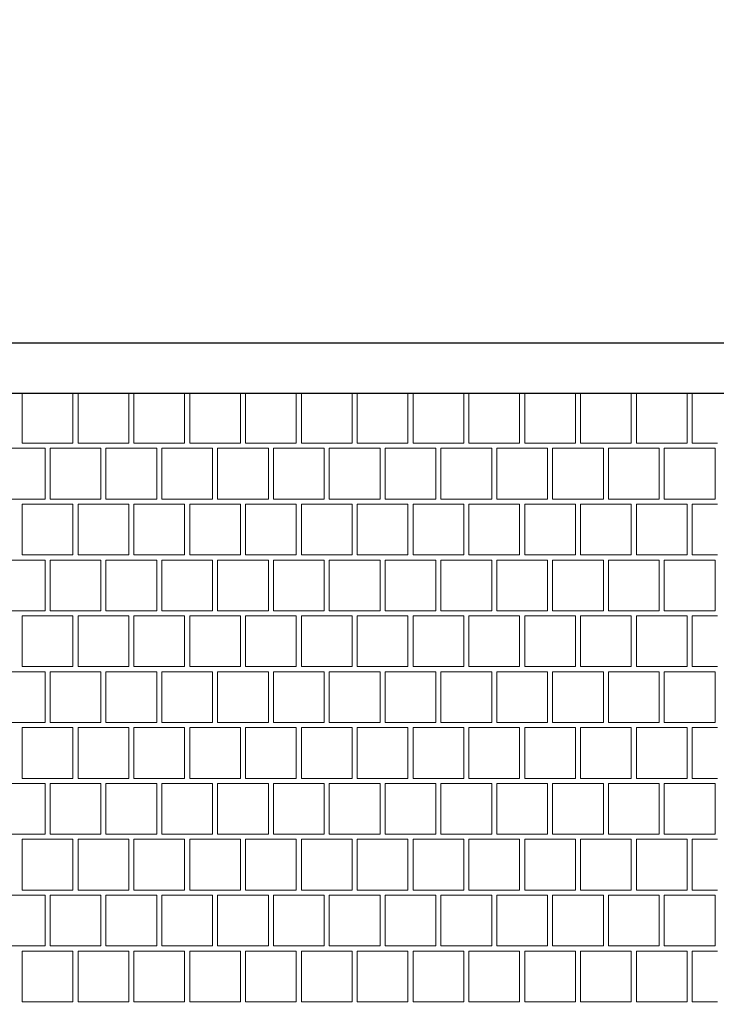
# Model space of a CAD drawing. Header units: millimetres. Extents: x -126271 to -88962, y -179170 to 5194.
# Tile 65 of 66: x -120935 to -119549, y -90371 to -88413. Entities that reach past the tile are written whole.
import ezdxf

# ---------------------------------------------------------------- set-up
doc = ezdxf.new("R2010")
doc.units = ezdxf.units.MM
doc.header["$MEASUREMENT"] = 0
for name, color, linetype, lineweight, true_color in [('Nowe_2D - Rysunki i Obrazki_Nr_pióra__105', 7, 'Continuous', 13, 0xcccccc), ('Nowe_2D - Rysunki i Obrazki_Nr_pióra__61', 7, 'Continuous', 18, 0x6a6a6a), ('Nowe_Wymiarowanie - Ogólne_Nr_pióra__81', 7, 'Continuous', 13, 0x6a6a6a)]:
    doc.layers.add(name, color=color, linetype=linetype, lineweight=lineweight, true_color=true_color)
doc.layers.add('Nowe_2D - Rysunki i Obrazki_Nr_pióra__22', color=8, linetype='Continuous', lineweight=25)
doc.layers.add('Nowe_Wymiarowanie - Ogólne_Nr_pióra__42', color=8, linetype='Continuous', lineweight=25)
doc.layers.add('Nowe_Wymiarowanie - Ogólne', color=7, linetype='Continuous')
doc.styles.add('STYL_AUTOMATYCZNY_1', font='arial.ttf')
doc.dimstyles.new('STYL_AUTOMATYCZNY__1', dxfattribs={"dimtxt": 150, "dimasz": 47.5, "dimexe": 0.18, "dimexo": 0.0625, "dimgap": 0, "dimtad": 1, "dimtih": 1, "dimtoh": 1, "dimdec": 0, "dimlfac": 0.1, "dimzin": 0, "dimdsep": 46, "dimtxsty": 'STYL_AUTOMATYCZNY_1', "dimblk": 'ARROWHEAD_6', "dimblk1": 'ARROWHEAD_6', "dimblk2": 'ARROWHEAD_6', "dimcen": 0.09, "dimse1": 1, "dimse2": 1, "dimclrd": 256, "dimclre": 256, "dimclrt": 8, "dimazin": 0, "dimtfac": 1, "dimtdec": 4, "dimtmove": 0, "dimatfit": 3, "dimfxl": 0, "dimtolj": 1, "dimtzin": 0, "dimarcsym": 0})

# ---------------------------------------------------------------- blocks, each defined once
blk = doc.blocks.new('*X78')
at = {"layer": 'Nowe_2D - Rysunki i Obrazki_Nr_pióra__105', "color": 254, "linetype": 'Continuous', "lineweight": 13, "true_color": 0xcccccc}
for p, q in [((-120930.1, -89255.3), (-120930.1, -89156.6)), ((-120829.1, -89255.3), (-120829.1, -89156.6)), ((-120819, -89156.6), (-120819, -89255.3)), ((-120718, -89255.3), (-120718, -89156.6)), ((-120707.9, -89255.3), (-120707.9, -89156.6)), ((-120606.9, -89255.3), (-120606.9, -89156.6)), ((-120596.8, -89156.6), (-120596.8, -89255.3)), ((-120495.8, -89255.3), (-120495.8, -89156.6)), ((-120485.7, -89255.3), (-120485.7, -89156.6)), ((-120384.7, -89255.3), (-120384.7, -89156.6)), ((-120374.6, -89156.6), (-120374.6, -89255.3)), ((-120273.6, -89255.3), (-120273.6, -89156.6)), ((-120263.5, -89255.3), (-120263.5, -89156.6)), ((-120162.5, -89255.3), (-120162.5, -89156.6)), ((-120152.4, -89156.6), (-120152.4, -89255.3)), ((-120051.4, -89255.3), (-120051.4, -89156.6)), ((-120041.3, -89255.3), (-120041.3, -89156.6)), ((-119940.3, -89255.3), (-119940.3, -89156.6)), ((-119930.2, -89156.6), (-119930.2, -89255.3)), ((-119829.2, -89255.3), (-119829.2, -89156.6)), ((-119819.1, -89255.3), (-119819.1, -89156.6)), ((-119718.1, -89255.3), (-119718.1, -89156.6)), ((-119708, -89156.6), (-119708, -89255.3)), ((-119607, -89255.3), (-119607, -89156.6)), ((-119596.9, -89255.3), (-119596.9, -89156.6)), ((-120879.6, -89255.3), (-120930.1, -89255.3)), ((-120879.6, -89255.3), (-120829.1, -89255.3)), ((-120819, -89255.3), (-120718, -89255.3)), ((-120657.4, -89255.3), (-120707.9, -89255.3)), ((-120657.4, -89255.3), (-120606.9, -89255.3)), ((-120596.8, -89255.3), (-120495.8, -89255.3)), ((-120435.2, -89255.3), (-120485.7, -89255.3)), ((-120435.2, -89255.3), (-120384.7, -89255.3)), ((-120374.6, -89255.3), (-120273.6, -89255.3)), ((-120213, -89255.3), (-120263.5, -89255.3)), ((-120213, -89255.3), (-120162.5, -89255.3)), ((-120152.4, -89255.3), (-120051.4, -89255.3)), ((-119990.8, -89255.3), (-120041.3, -89255.3)), ((-119990.8, -89255.3), (-119940.3, -89255.3)), ((-119930.2, -89255.3), (-119829.2, -89255.3)), ((-119768.6, -89255.3), (-119819.1, -89255.3)), ((-119768.6, -89255.3), (-119718.1, -89255.3)), ((-119708, -89255.3), (-119607, -89255.3)), ((-119546.4, -89255.3), (-119596.9, -89255.3)), ((-120884.6, -89265.4), (-120985.6, -89265.4)), ((-120884.6, -89366.4), (-120884.6, -89265.4)), ((-120773.5, -89265.4), (-120874.5, -89265.4)), ((-120874.5, -89265.4), (-120874.5, -89366.4)), ((-120773.5, -89366.4), (-120773.5, -89265.4)), ((-120662.4, -89265.4), (-120763.4, -89265.4)), ((-120763.4, -89265.4), (-120763.4, -89366.4)), ((-120662.4, -89366.4), (-120662.4, -89265.4)), ((-120551.3, -89265.4), (-120652.3, -89265.4)), ((-120652.3, -89265.4), (-120652.3, -89366.4)), ((-120551.3, -89366.4), (-120551.3, -89265.4)), ((-120440.2, -89265.4), (-120541.2, -89265.4)), ((-120541.2, -89265.4), (-120541.2, -89366.4)), ((-120440.2, -89366.4), (-120440.2, -89265.4)), ((-120329.1, -89265.4), (-120430.1, -89265.4)), ((-120430.1, -89265.4), (-120430.1, -89366.4)), ((-120329.1, -89366.4), (-120329.1, -89265.4)), ((-120218, -89265.4), (-120319, -89265.4)), ((-120319, -89265.4), (-120319, -89366.4)), ((-120218, -89366.4), (-120218, -89265.4)), ((-120106.9, -89265.4), (-120207.9, -89265.4)), ((-120207.9, -89265.4), (-120207.9, -89366.4)), ((-120106.9, -89366.4), (-120106.9, -89265.4)), ((-119995.8, -89265.4), (-120096.8, -89265.4)), ((-120096.8, -89265.4), (-120096.8, -89366.4)), ((-119995.8, -89366.4), (-119995.8, -89265.4)), ((-119884.7, -89265.4), (-119985.7, -89265.4)), ((-119985.7, -89265.4), (-119985.7, -89366.4)), ((-119884.7, -89366.4), (-119884.7, -89265.4)), ((-119773.6, -89265.4), (-119874.6, -89265.4)), ((-119874.6, -89265.4), (-119874.6, -89366.4)), ((-119773.6, -89366.4), (-119773.6, -89265.4)), ((-119662.5, -89265.4), (-119763.5, -89265.4)), ((-119763.5, -89265.4), (-119763.5, -89366.4)), ((-119662.5, -89366.4), (-119662.5, -89265.4)), ((-119551.4, -89265.4), (-119652.4, -89265.4)), ((-119652.4, -89265.4), (-119652.4, -89366.4)), ((-119551.4, -89366.4), (-119551.4, -89265.4)), ((-120985.6, -89366.4), (-120884.6, -89366.4)), ((-120930.1, -89477.5), (-120930.1, -89376.5)), ((-120930.1, -89376.5), (-120879.6, -89376.5)), ((-120829.1, -89376.5), (-120879.6, -89376.5)), ((-120874.5, -89366.4), (-120773.5, -89366.4)), ((-120829.1, -89477.5), (-120829.1, -89376.5)), ((-120718, -89376.5), (-120819, -89376.5)), ((-120819, -89376.5), (-120819, -89477.5)), ((-120763.4, -89366.4), (-120662.4, -89366.4)), ((-120718, -89477.5), (-120718, -89376.5)), ((-120707.9, -89477.5), (-120707.9, -89376.5)), ((-120707.9, -89376.5), (-120657.4, -89376.5)), ((-120606.9, -89376.5), (-120657.4, -89376.5)), ((-120652.3, -89366.4), (-120551.3, -89366.4)), ((-120606.9, -89477.5), (-120606.9, -89376.5)), ((-120495.8, -89376.5), (-120596.8, -89376.5)), ((-120596.8, -89376.5), (-120596.8, -89477.5)), ((-120541.2, -89366.4), (-120440.2, -89366.4)), ((-120495.8, -89477.5), (-120495.8, -89376.5)), ((-120485.7, -89477.5), (-120485.7, -89376.5)), ((-120485.7, -89376.5), (-120435.2, -89376.5)), ((-120384.7, -89376.5), (-120435.2, -89376.5)), ((-120430.1, -89366.4), (-120329.1, -89366.4)), ((-120384.7, -89477.5), (-120384.7, -89376.5)), ((-120273.6, -89376.5), (-120374.6, -89376.5)), ((-120374.6, -89376.5), (-120374.6, -89477.5)), ((-120319, -89366.4), (-120218, -89366.4)), ((-120273.6, -89477.5), (-120273.6, -89376.5)), ((-120263.5, -89477.5), (-120263.5, -89376.5)), ((-120263.5, -89376.5), (-120213, -89376.5)), ((-120162.5, -89376.5), (-120213, -89376.5)), ((-120207.9, -89366.4), (-120106.9, -89366.4)), ((-120162.5, -89477.5), (-120162.5, -89376.5)), ((-120051.4, -89376.5), (-120152.4, -89376.5)), ((-120152.4, -89376.5), (-120152.4, -89477.5)), ((-120096.8, -89366.4), (-119995.8, -89366.4)), ((-120051.4, -89477.5), (-120051.4, -89376.5)), ((-120041.3, -89477.5), (-120041.3, -89376.5)), ((-120041.3, -89376.5), (-119990.8, -89376.5)), ((-119940.3, -89376.5), (-119990.8, -89376.5)), ((-119985.7, -89366.4), (-119884.7, -89366.4)), ((-119940.3, -89477.5), (-119940.3, -89376.5)), ((-119829.2, -89376.5), (-119930.2, -89376.5)), ((-119930.2, -89376.5), (-119930.2, -89477.5)), ((-119874.6, -89366.4), (-119773.6, -89366.4)), ((-119829.2, -89477.5), (-119829.2, -89376.5)), ((-119819.1, -89477.5), (-119819.1, -89376.5)), ((-119819.1, -89376.5), (-119768.6, -89376.5)), ((-119718.1, -89376.5), (-119768.6, -89376.5)), ((-119763.5, -89366.4), (-119662.5, -89366.4)), ((-119718.1, -89477.5), (-119718.1, -89376.5)), ((-119607, -89376.5), (-119708, -89376.5)), ((-119708, -89376.5), (-119708, -89477.5)), ((-119652.4, -89366.4), (-119551.4, -89366.4)), ((-119607, -89477.5), (-119607, -89376.5)), ((-119596.9, -89477.5), (-119596.9, -89376.5)), ((-119596.9, -89376.5), (-119546.4, -89376.5)), ((-120879.6, -89477.5), (-120930.1, -89477.5)), ((-120879.6, -89477.5), (-120829.1, -89477.5)), ((-120819, -89477.5), (-120718, -89477.5)), ((-120657.4, -89477.5), (-120707.9, -89477.5)), ((-120657.4, -89477.5), (-120606.9, -89477.5)), ((-120596.8, -89477.5), (-120495.8, -89477.5)), ((-120435.2, -89477.5), (-120485.7, -89477.5)), ((-120435.2, -89477.5), (-120384.7, -89477.5)), ((-120374.6, -89477.5), (-120273.6, -89477.5)), ((-120213, -89477.5), (-120263.5, -89477.5)), ((-120213, -89477.5), (-120162.5, -89477.5)), ((-120152.4, -89477.5), (-120051.4, -89477.5)), ((-119990.8, -89477.5), (-120041.3, -89477.5)), ((-119990.8, -89477.5), (-119940.3, -89477.5)), ((-119930.2, -89477.5), (-119829.2, -89477.5)), ((-119768.6, -89477.5), (-119819.1, -89477.5)), ((-119768.6, -89477.5), (-119718.1, -89477.5)), ((-119708, -89477.5), (-119607, -89477.5)), ((-119546.4, -89477.5), (-119596.9, -89477.5)), ((-120884.6, -89487.6), (-120985.6, -89487.6)), ((-120884.6, -89588.6), (-120884.6, -89487.6)), ((-120773.5, -89487.6), (-120874.5, -89487.6)), ((-120874.5, -89487.6), (-120874.5, -89588.6)), ((-120773.5, -89588.6), (-120773.5, -89487.6)), ((-120662.4, -89487.6), (-120763.4, -89487.6)), ((-120763.4, -89487.6), (-120763.4, -89588.6)), ((-120662.4, -89588.6), (-120662.4, -89487.6)), ((-120551.3, -89487.6), (-120652.3, -89487.6)), ((-120652.3, -89487.6), (-120652.3, -89588.6)), ((-120551.3, -89588.6), (-120551.3, -89487.6)), ((-120440.2, -89487.6), (-120541.2, -89487.6)), ((-120541.2, -89487.6), (-120541.2, -89588.6)), ((-120440.2, -89588.6), (-120440.2, -89487.6)), ((-120329.1, -89487.6), (-120430.1, -89487.6)), ((-120430.1, -89487.6), (-120430.1, -89588.6)), ((-120329.1, -89588.6), (-120329.1, -89487.6)), ((-120218, -89487.6), (-120319, -89487.6)), ((-120319, -89487.6), (-120319, -89588.6)), ((-120218, -89588.6), (-120218, -89487.6)), ((-120106.9, -89487.6), (-120207.9, -89487.6)), ((-120207.9, -89487.6), (-120207.9, -89588.6)), ((-120106.9, -89588.6), (-120106.9, -89487.6)), ((-119995.8, -89487.6), (-120096.8, -89487.6)), ((-120096.8, -89487.6), (-120096.8, -89588.6)), ((-119995.8, -89588.6), (-119995.8, -89487.6)), ((-119884.7, -89487.6), (-119985.7, -89487.6)), ((-119985.7, -89487.6), (-119985.7, -89588.6)), ((-119884.7, -89588.6), (-119884.7, -89487.6)), ((-119773.6, -89487.6), (-119874.6, -89487.6)), ((-119874.6, -89487.6), (-119874.6, -89588.6)), ((-119773.6, -89588.6), (-119773.6, -89487.6)), ((-119662.5, -89487.6), (-119763.5, -89487.6)), ((-119763.5, -89487.6), (-119763.5, -89588.6)), ((-119662.5, -89588.6), (-119662.5, -89487.6)), ((-119551.4, -89487.6), (-119652.4, -89487.6)), ((-119652.4, -89487.6), (-119652.4, -89588.6)), ((-119551.4, -89588.6), (-119551.4, -89487.6)), ((-120985.6, -89588.6), (-120884.6, -89588.6)), ((-120874.5, -89588.6), (-120773.5, -89588.6)), ((-120763.4, -89588.6), (-120662.4, -89588.6)), ((-120652.3, -89588.6), (-120551.3, -89588.6)), ((-120541.2, -89588.6), (-120440.2, -89588.6)), ((-120430.1, -89588.6), (-120329.1, -89588.6)), ((-120319, -89588.6), (-120218, -89588.6)), ((-120207.9, -89588.6), (-120106.9, -89588.6)), ((-120096.8, -89588.6), (-119995.8, -89588.6)), ((-119985.7, -89588.6), (-119884.7, -89588.6)), ((-119874.6, -89588.6), (-119773.6, -89588.6)), ((-119763.5, -89588.6), (-119662.5, -89588.6)), ((-119652.4, -89588.6), (-119551.4, -89588.6)), ((-120930.1, -89699.7), (-120930.1, -89598.7)), ((-120930.1, -89598.7), (-120879.6, -89598.7)), ((-120829.1, -89598.7), (-120879.6, -89598.7)), ((-120829.1, -89699.7), (-120829.1, -89598.7)), ((-120718, -89598.7), (-120819, -89598.7)), ((-120819, -89598.7), (-120819, -89699.7)), ((-120718, -89699.7), (-120718, -89598.7)), ((-120707.9, -89699.7), (-120707.9, -89598.7)), ((-120707.9, -89598.7), (-120657.4, -89598.7)), ((-120606.9, -89598.7), (-120657.4, -89598.7)), ((-120606.9, -89699.7), (-120606.9, -89598.7)), ((-120495.8, -89598.7), (-120596.8, -89598.7)), ((-120596.8, -89598.7), (-120596.8, -89699.7)), ((-120495.8, -89699.7), (-120495.8, -89598.7)), ((-120485.7, -89699.7), (-120485.7, -89598.7)), ((-120485.7, -89598.7), (-120435.2, -89598.7)), ((-120384.7, -89598.7), (-120435.2, -89598.7)), ((-120384.7, -89699.7), (-120384.7, -89598.7)), ((-120273.6, -89598.7), (-120374.6, -89598.7)), ((-120374.6, -89598.7), (-120374.6, -89699.7)), ((-120273.6, -89699.7), (-120273.6, -89598.7)), ((-120263.5, -89699.7), (-120263.5, -89598.7)), ((-120263.5, -89598.7), (-120213, -89598.7)), ((-120162.5, -89598.7), (-120213, -89598.7)), ((-120162.5, -89699.7), (-120162.5, -89598.7)), ((-120051.4, -89598.7), (-120152.4, -89598.7)), ((-120152.4, -89598.7), (-120152.4, -89699.7)), ((-120051.4, -89699.7), (-120051.4, -89598.7)), ((-120041.3, -89699.7), (-120041.3, -89598.7)), ((-120041.3, -89598.7), (-119990.8, -89598.7)), ((-119940.3, -89598.7), (-119990.8, -89598.7)), ((-119940.3, -89699.7), (-119940.3, -89598.7)), ((-119829.2, -89598.7), (-119930.2, -89598.7)), ((-119930.2, -89598.7), (-119930.2, -89699.7)), ((-119829.2, -89699.7), (-119829.2, -89598.7)), ((-119819.1, -89699.7), (-119819.1, -89598.7)), ((-119819.1, -89598.7), (-119768.6, -89598.7)), ((-119718.1, -89598.7), (-119768.6, -89598.7)), ((-119718.1, -89699.7), (-119718.1, -89598.7)), ((-119607, -89598.7), (-119708, -89598.7)), ((-119708, -89598.7), (-119708, -89699.7)), ((-119607, -89699.7), (-119607, -89598.7)), ((-119596.9, -89699.7), (-119596.9, -89598.7)), ((-119596.9, -89598.7), (-119546.4, -89598.7)), ((-120884.6, -89709.8), (-120985.6, -89709.8)), ((-120879.6, -89699.7), (-120930.1, -89699.7)), ((-120884.6, -89810.8), (-120884.6, -89709.8)), ((-120879.6, -89699.7), (-120829.1, -89699.7)), ((-120773.5, -89709.8), (-120874.5, -89709.8)), ((-120874.5, -89709.8), (-120874.5, -89810.8)), ((-120819, -89699.7), (-120718, -89699.7)), ((-120773.5, -89810.8), (-120773.5, -89709.8)), ((-120662.4, -89709.8), (-120763.4, -89709.8)), ((-120763.4, -89709.8), (-120763.4, -89810.8)), ((-120657.4, -89699.7), (-120707.9, -89699.7)), ((-120662.4, -89810.8), (-120662.4, -89709.8)), ((-120657.4, -89699.7), (-120606.9, -89699.7)), ((-120551.3, -89709.8), (-120652.3, -89709.8)), ((-120652.3, -89709.8), (-120652.3, -89810.8)), ((-120596.8, -89699.7), (-120495.8, -89699.7)), ((-120551.3, -89810.8), (-120551.3, -89709.8)), ((-120440.2, -89709.8), (-120541.2, -89709.8)), ((-120541.2, -89709.8), (-120541.2, -89810.8)), ((-120435.2, -89699.7), (-120485.7, -89699.7)), ((-120440.2, -89810.8), (-120440.2, -89709.8)), ((-120435.2, -89699.7), (-120384.7, -89699.7)), ((-120329.1, -89709.8), (-120430.1, -89709.8)), ((-120430.1, -89709.8), (-120430.1, -89810.8)), ((-120374.6, -89699.7), (-120273.6, -89699.7)), ((-120329.1, -89810.8), (-120329.1, -89709.8)), ((-120218, -89709.8), (-120319, -89709.8)), ((-120319, -89709.8), (-120319, -89810.8)), ((-120213, -89699.7), (-120263.5, -89699.7)), ((-120218, -89810.8), (-120218, -89709.8)), ((-120213, -89699.7), (-120162.5, -89699.7)), ((-120106.9, -89709.8), (-120207.9, -89709.8)), ((-120207.9, -89709.8), (-120207.9, -89810.8)), ((-120152.4, -89699.7), (-120051.4, -89699.7)), ((-120106.9, -89810.8), (-120106.9, -89709.8)), ((-119995.8, -89709.8), (-120096.8, -89709.8)), ((-120096.8, -89709.8), (-120096.8, -89810.8)), ((-119990.8, -89699.7), (-120041.3, -89699.7)), ((-119995.8, -89810.8), (-119995.8, -89709.8)), ((-119990.8, -89699.7), (-119940.3, -89699.7)), ((-119884.7, -89709.8), (-119985.7, -89709.8)), ((-119985.7, -89709.8), (-119985.7, -89810.8)), ((-119930.2, -89699.7), (-119829.2, -89699.7)), ((-119884.7, -89810.8), (-119884.7, -89709.8)), ((-119773.6, -89709.8), (-119874.6, -89709.8)), ((-119874.6, -89709.8), (-119874.6, -89810.8)), ((-119768.6, -89699.7), (-119819.1, -89699.7)), ((-119773.6, -89810.8), (-119773.6, -89709.8)), ((-119768.6, -89699.7), (-119718.1, -89699.7)), ((-119662.5, -89709.8), (-119763.5, -89709.8)), ((-119763.5, -89709.8), (-119763.5, -89810.8)), ((-119708, -89699.7), (-119607, -89699.7)), ((-119662.5, -89810.8), (-119662.5, -89709.8)), ((-119551.4, -89709.8), (-119652.4, -89709.8)), ((-119652.4, -89709.8), (-119652.4, -89810.8)), ((-119546.4, -89699.7), (-119596.9, -89699.7)), ((-119551.4, -89810.8), (-119551.4, -89709.8)), ((-120985.6, -89810.8), (-120884.6, -89810.8)), ((-120874.5, -89810.8), (-120773.5, -89810.8)), ((-120763.4, -89810.8), (-120662.4, -89810.8)), ((-120652.3, -89810.8), (-120551.3, -89810.8)), ((-120541.2, -89810.8), (-120440.2, -89810.8)), ((-120430.1, -89810.8), (-120329.1, -89810.8)), ((-120319, -89810.8), (-120218, -89810.8)), ((-120207.9, -89810.8), (-120106.9, -89810.8)), ((-120096.8, -89810.8), (-119995.8, -89810.8)), ((-119985.7, -89810.8), (-119884.7, -89810.8)), ((-119874.6, -89810.8), (-119773.6, -89810.8)), ((-119763.5, -89810.8), (-119662.5, -89810.8)), ((-119652.4, -89810.8), (-119551.4, -89810.8)), ((-120930.1, -89921.9), (-120930.1, -89820.9)), ((-120930.1, -89820.9), (-120879.6, -89820.9)), ((-120829.1, -89820.9), (-120879.6, -89820.9)), ((-120829.1, -89921.9), (-120829.1, -89820.9)), ((-120718, -89820.9), (-120819, -89820.9)), ((-120819, -89820.9), (-120819, -89921.9)), ((-120718, -89921.9), (-120718, -89820.9)), ((-120707.9, -89921.9), (-120707.9, -89820.9)), ((-120707.9, -89820.9), (-120657.4, -89820.9)), ((-120606.9, -89820.9), (-120657.4, -89820.9)), ((-120606.9, -89921.9), (-120606.9, -89820.9)), ((-120495.8, -89820.9), (-120596.8, -89820.9)), ((-120596.8, -89820.9), (-120596.8, -89921.9)), ((-120495.8, -89921.9), (-120495.8, -89820.9)), ((-120485.7, -89921.9), (-120485.7, -89820.9)), ((-120485.7, -89820.9), (-120435.2, -89820.9)), ((-120384.7, -89820.9), (-120435.2, -89820.9)), ((-120384.7, -89921.9), (-120384.7, -89820.9)), ((-120273.6, -89820.9), (-120374.6, -89820.9)), ((-120374.6, -89820.9), (-120374.6, -89921.9)), ((-120273.6, -89921.9), (-120273.6, -89820.9)), ((-120263.5, -89921.9), (-120263.5, -89820.9)), ((-120263.5, -89820.9), (-120213, -89820.9)), ((-120162.5, -89820.9), (-120213, -89820.9)), ((-120162.5, -89921.9), (-120162.5, -89820.9)), ((-120051.4, -89820.9), (-120152.4, -89820.9)), ((-120152.4, -89820.9), (-120152.4, -89921.9)), ((-120051.4, -89921.9), (-120051.4, -89820.9)), ((-120041.3, -89921.9), (-120041.3, -89820.9)), ((-120041.3, -89820.9), (-119990.8, -89820.9)), ((-119940.3, -89820.9), (-119990.8, -89820.9)), ((-119940.3, -89921.9), (-119940.3, -89820.9)), ((-119829.2, -89820.9), (-119930.2, -89820.9)), ((-119930.2, -89820.9), (-119930.2, -89921.9)), ((-119829.2, -89921.9), (-119829.2, -89820.9)), ((-119819.1, -89921.9), (-119819.1, -89820.9)), ((-119819.1, -89820.9), (-119768.6, -89820.9)), ((-119718.1, -89820.9), (-119768.6, -89820.9)), ((-119718.1, -89921.9), (-119718.1, -89820.9)), ((-119607, -89820.9), (-119708, -89820.9)), ((-119708, -89820.9), (-119708, -89921.9)), ((-119607, -89921.9), (-119607, -89820.9)), ((-119596.9, -89921.9), (-119596.9, -89820.9)), ((-119596.9, -89820.9), (-119546.4, -89820.9)), ((-120879.6, -89921.9), (-120930.1, -89921.9)), ((-120879.6, -89921.9), (-120829.1, -89921.9)), ((-120819, -89921.9), (-120718, -89921.9)), ((-120657.4, -89921.9), (-120707.9, -89921.9)), ((-120657.4, -89921.9), (-120606.9, -89921.9)), ((-120596.8, -89921.9), (-120495.8, -89921.9)), ((-120435.2, -89921.9), (-120485.7, -89921.9)), ((-120435.2, -89921.9), (-120384.7, -89921.9)), ((-120374.6, -89921.9), (-120273.6, -89921.9)), ((-120213, -89921.9), (-120263.5, -89921.9)), ((-120213, -89921.9), (-120162.5, -89921.9)), ((-120152.4, -89921.9), (-120051.4, -89921.9)), ((-119990.8, -89921.9), (-120041.3, -89921.9)), ((-119990.8, -89921.9), (-119940.3, -89921.9)), ((-119930.2, -89921.9), (-119829.2, -89921.9)), ((-119768.6, -89921.9), (-119819.1, -89921.9)), ((-119768.6, -89921.9), (-119718.1, -89921.9)), ((-119708, -89921.9), (-119607, -89921.9)), ((-119546.4, -89921.9), (-119596.9, -89921.9)), ((-120884.6, -89932), (-120985.6, -89932)), ((-120884.6, -90033), (-120884.6, -89932)), ((-120773.5, -89932), (-120874.5, -89932)), ((-120874.5, -89932), (-120874.5, -90033)), ((-120773.5, -90033), (-120773.5, -89932)), ((-120662.4, -89932), (-120763.4, -89932)), ((-120763.4, -89932), (-120763.4, -90033)), ((-120662.4, -90033), (-120662.4, -89932)), ((-120551.3, -89932), (-120652.3, -89932)), ((-120652.3, -89932), (-120652.3, -90033)), ((-120551.3, -90033), (-120551.3, -89932)), ((-120440.2, -89932), (-120541.2, -89932)), ((-120541.2, -89932), (-120541.2, -90033)), ((-120440.2, -90033), (-120440.2, -89932)), ((-120329.1, -89932), (-120430.1, -89932)), ((-120430.1, -89932), (-120430.1, -90033)), ((-120329.1, -90033), (-120329.1, -89932)), ((-120218, -89932), (-120319, -89932)), ((-120319, -89932), (-120319, -90033)), ((-120218, -90033), (-120218, -89932)), ((-120106.9, -89932), (-120207.9, -89932)), ((-120207.9, -89932), (-120207.9, -90033)), ((-120106.9, -90033), (-120106.9, -89932)), ((-119995.8, -89932), (-120096.8, -89932)), ((-120096.8, -89932), (-120096.8, -90033)), ((-119995.8, -90033), (-119995.8, -89932)), ((-119884.7, -89932), (-119985.7, -89932)), ((-119985.7, -89932), (-119985.7, -90033)), ((-119884.7, -90033), (-119884.7, -89932)), ((-119773.6, -89932), (-119874.6, -89932)), ((-119874.6, -89932), (-119874.6, -90033)), ((-119773.6, -90033), (-119773.6, -89932)), ((-119662.5, -89932), (-119763.5, -89932)), ((-119763.5, -89932), (-119763.5, -90033)), ((-119662.5, -90033), (-119662.5, -89932)), ((-119551.4, -89932), (-119652.4, -89932)), ((-119652.4, -89932), (-119652.4, -90033)), ((-119551.4, -90033), (-119551.4, -89932)), ((-120985.6, -90033), (-120884.6, -90033)), ((-120930.1, -90144.1), (-120930.1, -90043.1)), ((-120930.1, -90043.1), (-120879.6, -90043.1)), ((-120829.1, -90043.1), (-120879.6, -90043.1)), ((-120874.5, -90033), (-120773.5, -90033)), ((-120829.1, -90144.1), (-120829.1, -90043.1)), ((-120718, -90043.1), (-120819, -90043.1)), ((-120819, -90043.1), (-120819, -90144.1)), ((-120763.4, -90033), (-120662.4, -90033)), ((-120718, -90144.1), (-120718, -90043.1)), ((-120707.9, -90144.1), (-120707.9, -90043.1)), ((-120707.9, -90043.1), (-120657.4, -90043.1)), ((-120606.9, -90043.1), (-120657.4, -90043.1)), ((-120652.3, -90033), (-120551.3, -90033)), ((-120606.9, -90144.1), (-120606.9, -90043.1)), ((-120495.8, -90043.1), (-120596.8, -90043.1)), ((-120596.8, -90043.1), (-120596.8, -90144.1)), ((-120541.2, -90033), (-120440.2, -90033)), ((-120495.8, -90144.1), (-120495.8, -90043.1)), ((-120485.7, -90144.1), (-120485.7, -90043.1)), ((-120485.7, -90043.1), (-120435.2, -90043.1)), ((-120384.7, -90043.1), (-120435.2, -90043.1)), ((-120430.1, -90033), (-120329.1, -90033)), ((-120384.7, -90144.1), (-120384.7, -90043.1)), ((-120273.6, -90043.1), (-120374.6, -90043.1)), ((-120374.6, -90043.1), (-120374.6, -90144.1)), ((-120319, -90033), (-120218, -90033)), ((-120273.6, -90144.1), (-120273.6, -90043.1)), ((-120263.5, -90144.1), (-120263.5, -90043.1)), ((-120263.5, -90043.1), (-120213, -90043.1)), ((-120162.5, -90043.1), (-120213, -90043.1)), ((-120207.9, -90033), (-120106.9, -90033)), ((-120162.5, -90144.1), (-120162.5, -90043.1)), ((-120051.4, -90043.1), (-120152.4, -90043.1)), ((-120152.4, -90043.1), (-120152.4, -90144.1)), ((-120096.8, -90033), (-119995.8, -90033)), ((-120051.4, -90144.1), (-120051.4, -90043.1)), ((-120041.3, -90144.1), (-120041.3, -90043.1)), ((-120041.3, -90043.1), (-119990.8, -90043.1)), ((-119940.3, -90043.1), (-119990.8, -90043.1)), ((-119985.7, -90033), (-119884.7, -90033)), ((-119940.3, -90144.1), (-119940.3, -90043.1)), ((-119829.2, -90043.1), (-119930.2, -90043.1)), ((-119930.2, -90043.1), (-119930.2, -90144.1)), ((-119874.6, -90033), (-119773.6, -90033)), ((-119829.2, -90144.1), (-119829.2, -90043.1)), ((-119819.1, -90144.1), (-119819.1, -90043.1)), ((-119819.1, -90043.1), (-119768.6, -90043.1)), ((-119718.1, -90043.1), (-119768.6, -90043.1)), ((-119763.5, -90033), (-119662.5, -90033)), ((-119718.1, -90144.1), (-119718.1, -90043.1)), ((-119607, -90043.1), (-119708, -90043.1)), ((-119708, -90043.1), (-119708, -90144.1)), ((-119652.4, -90033), (-119551.4, -90033)), ((-119607, -90144.1), (-119607, -90043.1)), ((-119596.9, -90144.1), (-119596.9, -90043.1)), ((-119596.9, -90043.1), (-119546.4, -90043.1)), ((-120879.6, -90144.1), (-120930.1, -90144.1)), ((-120879.6, -90144.1), (-120829.1, -90144.1)), ((-120819, -90144.1), (-120718, -90144.1)), ((-120657.4, -90144.1), (-120707.9, -90144.1)), ((-120657.4, -90144.1), (-120606.9, -90144.1)), ((-120596.8, -90144.1), (-120495.8, -90144.1)), ((-120435.2, -90144.1), (-120485.7, -90144.1)), ((-120435.2, -90144.1), (-120384.7, -90144.1)), ((-120374.6, -90144.1), (-120273.6, -90144.1)), ((-120213, -90144.1), (-120263.5, -90144.1)), ((-120213, -90144.1), (-120162.5, -90144.1)), ((-120152.4, -90144.1), (-120051.4, -90144.1)), ((-119990.8, -90144.1), (-120041.3, -90144.1)), ((-119990.8, -90144.1), (-119940.3, -90144.1)), ((-119930.2, -90144.1), (-119829.2, -90144.1)), ((-119768.6, -90144.1), (-119819.1, -90144.1)), ((-119768.6, -90144.1), (-119718.1, -90144.1)), ((-119708, -90144.1), (-119607, -90144.1)), ((-119546.4, -90144.1), (-119596.9, -90144.1)), ((-120884.6, -90154.2), (-120985.6, -90154.2)), ((-120884.6, -90255.2), (-120884.6, -90154.2)), ((-120773.5, -90154.2), (-120874.5, -90154.2)), ((-120874.5, -90154.2), (-120874.5, -90255.2)), ((-120773.5, -90255.2), (-120773.5, -90154.2)), ((-120662.4, -90154.2), (-120763.4, -90154.2)), ((-120763.4, -90154.2), (-120763.4, -90255.2)), ((-120662.4, -90255.2), (-120662.4, -90154.2)), ((-120551.3, -90154.2), (-120652.3, -90154.2)), ((-120652.3, -90154.2), (-120652.3, -90255.2)), ((-120551.3, -90255.2), (-120551.3, -90154.2)), ((-120440.2, -90154.2), (-120541.2, -90154.2)), ((-120541.2, -90154.2), (-120541.2, -90255.2)), ((-120440.2, -90255.2), (-120440.2, -90154.2)), ((-120329.1, -90154.2), (-120430.1, -90154.2)), ((-120430.1, -90154.2), (-120430.1, -90255.2)), ((-120329.1, -90255.2), (-120329.1, -90154.2)), ((-120218, -90154.2), (-120319, -90154.2)), ((-120319, -90154.2), (-120319, -90255.2)), ((-120218, -90255.2), (-120218, -90154.2)), ((-120106.9, -90154.2), (-120207.9, -90154.2)), ((-120207.9, -90154.2), (-120207.9, -90255.2)), ((-120106.9, -90255.2), (-120106.9, -90154.2)), ((-119995.8, -90154.2), (-120096.8, -90154.2)), ((-120096.8, -90154.2), (-120096.8, -90255.2)), ((-119995.8, -90255.2), (-119995.8, -90154.2)), ((-119884.7, -90154.2), (-119985.7, -90154.2)), ((-119985.7, -90154.2), (-119985.7, -90255.2)), ((-119884.7, -90255.2), (-119884.7, -90154.2)), ((-119773.6, -90154.2), (-119874.6, -90154.2)), ((-119874.6, -90154.2), (-119874.6, -90255.2)), ((-119773.6, -90255.2), (-119773.6, -90154.2)), ((-119662.5, -90154.2), (-119763.5, -90154.2)), ((-119763.5, -90154.2), (-119763.5, -90255.2)), ((-119662.5, -90255.2), (-119662.5, -90154.2)), ((-119551.4, -90154.2), (-119652.4, -90154.2)), ((-119652.4, -90154.2), (-119652.4, -90255.2)), ((-119551.4, -90255.2), (-119551.4, -90154.2)), ((-120985.6, -90255.2), (-120884.6, -90255.2)), ((-120874.5, -90255.2), (-120773.5, -90255.2)), ((-120763.4, -90255.2), (-120662.4, -90255.2)), ((-120652.3, -90255.2), (-120551.3, -90255.2)), ((-120541.2, -90255.2), (-120440.2, -90255.2)), ((-120430.1, -90255.2), (-120329.1, -90255.2)), ((-120319, -90255.2), (-120218, -90255.2)), ((-120207.9, -90255.2), (-120106.9, -90255.2)), ((-120096.8, -90255.2), (-119995.8, -90255.2)), ((-119985.7, -90255.2), (-119884.7, -90255.2)), ((-119874.6, -90255.2), (-119773.6, -90255.2)), ((-119763.5, -90255.2), (-119662.5, -90255.2)), ((-119652.4, -90255.2), (-119551.4, -90255.2)), ((-120930.1, -90366.3), (-120930.1, -90265.3)), ((-120930.1, -90265.3), (-120879.6, -90265.3)), ((-120829.1, -90265.3), (-120879.6, -90265.3)), ((-120829.1, -90366.3), (-120829.1, -90265.3)), ((-120718, -90265.3), (-120819, -90265.3)), ((-120819, -90265.3), (-120819, -90366.3)), ((-120718, -90366.3), (-120718, -90265.3)), ((-120707.9, -90366.3), (-120707.9, -90265.3)), ((-120707.9, -90265.3), (-120657.4, -90265.3)), ((-120606.9, -90265.3), (-120657.4, -90265.3)), ((-120606.9, -90366.3), (-120606.9, -90265.3)), ((-120495.8, -90265.3), (-120596.8, -90265.3)), ((-120596.8, -90265.3), (-120596.8, -90366.3)), ((-120495.8, -90366.3), (-120495.8, -90265.3)), ((-120485.7, -90366.3), (-120485.7, -90265.3)), ((-120485.7, -90265.3), (-120435.2, -90265.3)), ((-120384.7, -90265.3), (-120435.2, -90265.3)), ((-120384.7, -90366.3), (-120384.7, -90265.3)), ((-120273.6, -90265.3), (-120374.6, -90265.3)), ((-120374.6, -90265.3), (-120374.6, -90366.3)), ((-120273.6, -90366.3), (-120273.6, -90265.3)), ((-120263.5, -90366.3), (-120263.5, -90265.3)), ((-120263.5, -90265.3), (-120213, -90265.3)), ((-120162.5, -90265.3), (-120213, -90265.3)), ((-120162.5, -90366.3), (-120162.5, -90265.3)), ((-120051.4, -90265.3), (-120152.4, -90265.3)), ((-120152.4, -90265.3), (-120152.4, -90366.3)), ((-120051.4, -90366.3), (-120051.4, -90265.3)), ((-120041.3, -90366.3), (-120041.3, -90265.3)), ((-120041.3, -90265.3), (-119990.8, -90265.3)), ((-119940.3, -90265.3), (-119990.8, -90265.3)), ((-119940.3, -90366.3), (-119940.3, -90265.3)), ((-119829.2, -90265.3), (-119930.2, -90265.3)), ((-119930.2, -90265.3), (-119930.2, -90366.3)), ((-119829.2, -90366.3), (-119829.2, -90265.3)), ((-119819.1, -90366.3), (-119819.1, -90265.3)), ((-119819.1, -90265.3), (-119768.6, -90265.3)), ((-119718.1, -90265.3), (-119768.6, -90265.3)), ((-119718.1, -90366.3), (-119718.1, -90265.3)), ((-119607, -90265.3), (-119708, -90265.3)), ((-119708, -90265.3), (-119708, -90366.3)), ((-119607, -90366.3), (-119607, -90265.3)), ((-119596.9, -90366.3), (-119596.9, -90265.3)), ((-119596.9, -90265.3), (-119546.4, -90265.3)), ((-120879.6, -90366.3), (-120930.1, -90366.3)), ((-120879.6, -90366.3), (-120829.1, -90366.3)), ((-120819, -90366.3), (-120718, -90366.3)), ((-120657.4, -90366.3), (-120707.9, -90366.3)), ((-120657.4, -90366.3), (-120606.9, -90366.3)), ((-120596.8, -90366.3), (-120495.8, -90366.3)), ((-120435.2, -90366.3), (-120485.7, -90366.3)), ((-120435.2, -90366.3), (-120384.7, -90366.3)), ((-120374.6, -90366.3), (-120273.6, -90366.3)), ((-120213, -90366.3), (-120263.5, -90366.3)), ((-120213, -90366.3), (-120162.5, -90366.3)), ((-120152.4, -90366.3), (-120051.4, -90366.3)), ((-119990.8, -90366.3), (-120041.3, -90366.3)), ((-119990.8, -90366.3), (-119940.3, -90366.3)), ((-119930.2, -90366.3), (-119829.2, -90366.3)), ((-119768.6, -90366.3), (-119819.1, -90366.3)), ((-119768.6, -90366.3), (-119718.1, -90366.3)), ((-119708, -90366.3), (-119607, -90366.3)), ((-119546.4, -90366.3), (-119596.9, -90366.3))]:
    blk.add_line(p, q, dxfattribs=at)
blk = doc.blocks.new('Wypełnienie_6_1', base_point=(0, 0))
at = {"layer": 'Nowe_2D - Rysunki i Obrazki_Nr_pióra__61', "color": 251, "linetype": 'Continuous', "lineweight": 18, "true_color": 0x6a6a6a, "flags": 128}
blk.add_lwpolyline([(-123919.5, -89334.3), (-123919.5, -89156.6), (-111869.6, -89156.6), (-111869.6, -88443.6), (-106115.7, -88443.6), (-106115.7, -89156.6), (-92839.5, -89156.6), (-92839.5, -102678.1), (-92839.5, -102776.9), (-92839.5, -105256.6), (-123919.5, -105256.6), (-123919.5, -90576.6), (-125357.6, -90576.6), (-125357.6, -89334.3)], close=True, dxfattribs=at)
at = {"layer": 'Nowe_2D - Rysunki i Obrazki_Nr_pióra__105', "color": 254, "linetype": 'Continuous', "lineweight": 13, "true_color": 0xcccccc}
blk.add_blockref('*X78', (0, 0), dxfattribs=at)
blk = doc.blocks.new('*D322')
at = {"layer": 'Nowe_Wymiarowanie - Ogólne_Nr_pióra__81', "color": 251, "linetype": 'Continuous', "lineweight": 13, "true_color": 0x6a6a6a}
for p, q in [((-122319.5, -88334.6), (-122319.5, -88428.3)), ((-119269.5, -88334.6), (-119269.5, -88428.3)), ((-122294.5, -88356.4), (-122344.5, -88406.4)), ((-119294.5, -88406.4), (-119244.5, -88356.4)), ((-122319.5, -88381.4), (-122357, -88381.4)), ((-119269.5, -88381.4), (-122319.5, -88381.4))]:
    blk.add_line(p, q, dxfattribs=at)
at = {"layer": 'Nowe_Wymiarowanie - Ogólne_Nr_pióra__42', "color": 8, "lineweight": 25, "insert": (-120966.1, -88351.4), "char_height": 150, "attachment_point": 7, "style": 'STYL_AUTOMATYCZNY_1'}
blk.add_mtext('\\A1;{\\pql;\\fArial|b0|i0|c238|p0;\\W1.000000;305}', dxfattribs=at)
blk = doc.blocks.new('ARROWHEAD_6')
at = {"color": 0, "linetype": 'Continuous', "lineweight": 0}
for p, q in [((-0.5, -0.5), (0.5, 0.5)), ((0, 0), (-1, 0))]:
    blk.add_line(p, q, dxfattribs=at)
blk = doc.blocks.new('*D324')
at = {"layer": 'Nowe_Wymiarowanie - Ogólne_Nr_pióra__81', "color": 251, "linetype": 'Continuous', "lineweight": 13, "true_color": 0x6a6a6a}
for p, q in [((-106019.5, -88128.3), (-106019.5, -88034.6)), ((-121014.5, -88056.5), (-121064.5, -88106.5)), ((-105994.5, -88056.5), (-106044.5, -88106.5)), ((-121039.5, -88081.5), (-106019.5, -88081.5))]:
    blk.add_line(p, q, dxfattribs=at)
at = {"layer": 'Nowe_Wymiarowanie - Ogólne_Nr_pióra__42', "color": 8, "lineweight": 25, "insert": (-113786.9, -88051.5), "char_height": 150, "attachment_point": 7, "style": 'STYL_AUTOMATYCZNY_1'}
blk.add_mtext('\\A1;{\\pql;\\fArial|b0|i0|c238|p0;\\W1.000000;1\xa0502}', dxfattribs=at)
blk = doc.blocks.new('*D328')
at = {"layer": 'Nowe_Wymiarowanie - Ogólne_Nr_pióra__81', "color": 251, "linetype": 'Continuous', "lineweight": 13, "true_color": 0x6a6a6a}
for p, q in [((-122319.5, -87734.3), (-122319.5, -87828.1)), ((-95439.5, -87734.3), (-95439.5, -87828.1)), ((-122294.5, -87756.2), (-122344.5, -87806.2)), ((-95464.5, -87806.2), (-95414.5, -87756.2)), ((-122319.5, -87781.2), (-122357, -87781.2)), ((-95439.5, -87781.2), (-122319.5, -87781.2)), ((-95402, -87781.2), (-95439.5, -87781.2))]:
    blk.add_line(p, q, dxfattribs=at)
at = {"layer": 'Nowe_Wymiarowanie - Ogólne_Nr_pióra__42', "color": 8, "lineweight": 25, "insert": (-109136.9, -87751.2), "char_height": 150, "attachment_point": 7, "style": 'STYL_AUTOMATYCZNY_1'}
blk.add_mtext('\\A1;{\\pql;\\fArial|b0|i0|c238|p0;\\W1.000000;2\xa0688}', dxfattribs=at)

msp = doc.modelspace()

# ---------------------------------------------------------------- linework, layer by layer
at = {"layer": 'Nowe_2D - Rysunki i Obrazki_Nr_pióra__22', "color": 8, "linetype": 'Continuous', "lineweight": 25, "flags": 128}
for points in [[(-111869.6, -89056.6), (-124019.5, -89056.6), (-124019.5, -89243.9)], [(-111869.6, -89156.6), (-123919.5, -89156.6), (-123919.5, -89334.3)]]:
    msp.add_lwpolyline(points, dxfattribs=at)

# ---------------------------------------------------------------- block references
at = {"layer": 'Nowe_2D - Rysunki i Obrazki_Nr_pióra__105', "color": 254, "linetype": 'Continuous', "lineweight": 13, "true_color": 0xcccccc}
msp.add_blockref('Wypełnienie_6_1', (0, 0), dxfattribs=at)

# ---------------------------------------------------------------- dimensions: what is measured, and where the dimension line sits
at = {"layer": 'Nowe_Wymiarowanie - Ogólne', "color": 251, "linetype": 'Continuous', "lineweight": 13, "true_color": 0x6a6a6a}
for base, p1, picture, middle in [((-122319.5, -87781.2), (-95439.5, -90996.6), '*D328', (-108879.6, -87676.2)), ((-122319.5, -88381.4), (-119269.5, -91796.6), '*D322', (-120794.9, -88276.4))]:
    dim = msp.add_linear_dim(base=base, p1=p1, p2=(-122319.5, -90996.6), angle=180, dimstyle='STYL_AUTOMATYCZNY__1', dxfattribs=at)
    dim.commit()
    dim.dimension.update_dxf_attribs({"geometry": picture, "text_midpoint": middle, "dimtype": 160})
dim = msp.add_linear_dim(base=(-106019.5, -88081.5), p1=(-121039.5, -90996.6), p2=(-106019.5, -90866.6), dimstyle='STYL_AUTOMATYCZNY__1', dxfattribs=at)
dim.commit()
dim.dimension.update_dxf_attribs({"geometry": '*D324', "text_midpoint": (-113529.6, -87976.5), "dimtype": 160})

doc.saveas('drawing.dxf')
